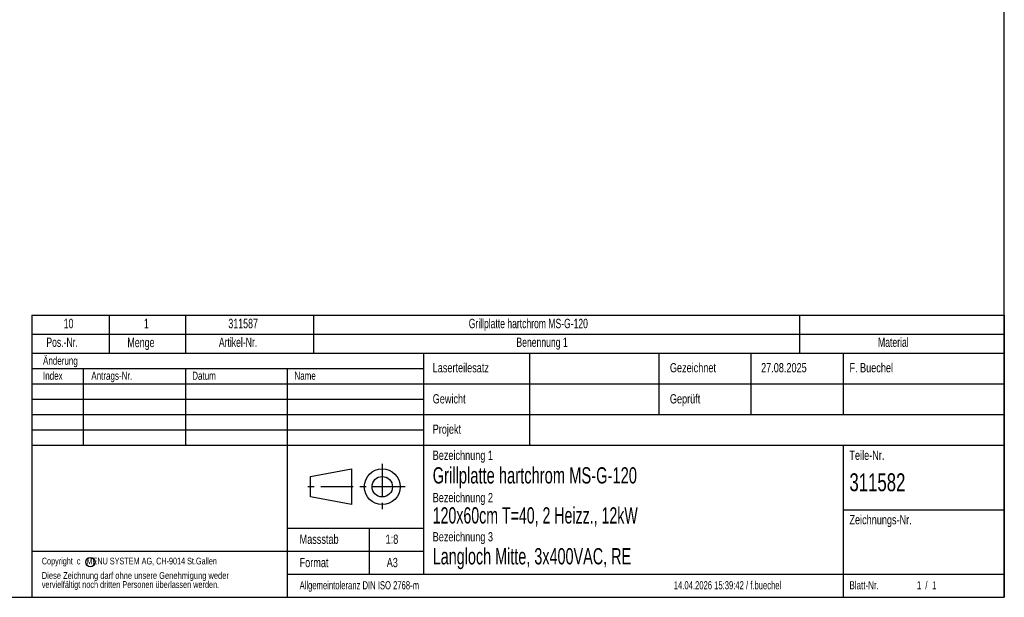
# Model space of a CAD drawing. Extents: x 38 to 3318, y 40 to 2336.
# Tile 5 of 10: x 1779 to 3318, y 40 to 943. Entities that reach past the tile are written whole.
import ezdxf
from ezdxf.enums import TextEntityAlignment as Align

# ---------------------------------------------------------------- set-up
doc = ezdxf.new("R2010")
doc.units = 0
doc.header["$LTSCALE"] = 8
doc.linetypes.add('CENTER', pattern=[10.16, 6.35, -1.27, 1.27, -1.27])
doc.layers.get('0').update_dxf_attribs({"linetype": 'CONTINUOUS'})
doc.layers.add('LAYER3', color=4, linetype='CONTINUOUS')

# ---------------------------------------------------------------- blocks, each defined once
blk = doc.blocks.new('SW_TABLEANNOTATION_0')
at = {"color": 0, "linetype": 'CONTINUOUS'}
for p, q in [((0, 29.6), (0, 0)), ((0, 29.6), (120.9, 29.6)), ((120.9, 29.6), (120.9, 0)), ((120.9, 29.6), (240, 29.6)), ((240, 29.6), (240, 0)), ((240, 29.6), (440, 29.6)), ((440, 29.6), (440, 0)), ((440, 29.6), (1200, 29.6)), ((1200, 29.6), (1200, 0)), ((1200, 29.6), (1520, 29.6)), ((1520, 29.6), (1520, 0)), ((0, 0), (0, -29.6)), ((0, 0), (120.9, 0)), ((120.9, 0), (120.9, -29.6)), ((120.9, 0), (240, 0)), ((240, 0), (240, -29.6)), ((240, 0), (440, 0)), ((440, 0), (440, -29.6)), ((440, 0), (1200, 0)), ((1200, 0), (1200, -29.6)), ((1200, 0), (1520, 0)), ((1520, 0), (1520, -29.6)), ((0, -29.6), (120.9, -29.6)), ((120.9, -29.6), (240, -29.6)), ((240, -29.6), (440, -29.6)), ((440, -29.6), (1200, -29.6)), ((1200, -29.6), (1520, -29.6))]:
    blk.add_line(p, q, dxfattribs=at)
for s, height, width, p in [('10', 14.82, 0.7, (49.5, 4.9)), ('1', 14.8, 0.7, (175, 4.9)), ('311587', 14.82, 0.7, (307, 4.9)), ('Grillplatte hartchrom MS-G-120', 14.817, 0.676667, (682.8, 4.9)), ('Pos.-Nr.', 14.4, 0.7, (22.5, -24.1)), ('Menge', 14.82, 0.7, (149.2, -24.7)), ('Artikel-Nr.', 14.4, 0.7, (292.2, -24.1)), ('Benennung 1', 14.4, 0.7, (757.3, -24.1)), ('Material', 14.4, 0.7, (1322.6, -24.1))]:
    blk.add_text(s, height=height, dxfattribs=dict(at, width=width)).set_placement(p, align=Align.BOTTOM_LEFT)

msp = doc.modelspace()

# ---------------------------------------------------------------- linework, layer by layer
at = {"color": 7, "linetype": 'CONTINUOUS'}
for p, q in [((3318.4, 40), (3318.4, 2336)), ((38.4, 40), (3318.4, 40))]:
    msp.add_line(p, q, dxfattribs=at)
at = {"color": 179, "linetype": 'CONTINUOUS'}
for p, q in [((1798.4, 421.6), (3318.4, 421.6)), ((1798.4, 421.6), (1798.4, 40)), ((2410.4, 421.6), (2410.4, 76)), ((2576, 421.6), (2576, 277.6)), ((2778.4, 421.6), (2778.4, 325.6)), ((2922.4, 421.6), (2922.4, 325.6)), ((3066.4, 421.6), (3066.4, 325.6)), ((3318.4, 421.6), (3318.4, 40)), ((1798.4, 397.6), (2410.4, 397.6)), ((1878.4, 397.6), (1878.4, 277.6)), ((2038.4, 397.6), (2038.4, 277.6)), ((2197.6, 397.6), (2197.6, 40)), ((1798.4, 373.6), (3318.4, 373.6)), ((1798.4, 349.6), (2410.4, 349.6)), ((1798.4, 325.6), (3318.4, 325.6)), ((1798.4, 301.6), (2410.4, 301.6)), ((1798.4, 277.6), (3318.4, 277.6)), ((3066.4, 277.6), (3066.4, 40)), ((2234, 228.8), (2298, 240.8)), ((2298, 240.8), (2298, 184.8)), ((2234, 196.8), (2234, 228.8)), ((2298, 184.8), (2234, 196.8)), ((3066.4, 176.8), (3318.4, 176.8)), ((2197.6, 148), (2410.4, 148)), ((2325.6, 148), (2325.6, 76)), ((1798.4, 112), (2410.4, 112)), ((2197.6, 76), (3318.4, 76)), ((1798.4, 40), (3318.4, 40))]:
    msp.add_line(p, q, dxfattribs=at)
at = {"color": 179, "linetype": 'CENTER'}
for p, q in [((2346, 248.8), (2346, 176.8)), ((2382, 212.8), (2226, 212.8))]:
    msp.add_line(p, q, dxfattribs=at)
at = {"color": 179, "linetype": 'CONTINUOUS'}
for centre, radius in [((2346, 212.8), 28), ((2346, 212.8), 16), ((1889.815, 95.026), 7.2)]:
    msp.add_circle(centre, radius, dxfattribs=at)

# ---------------------------------------------------------------- block references
msp.add_blockref('SW_TABLEANNOTATION_0', (1798.427, 451.2), dxfattribs=at)

# ---------------------------------------------------------------- texts
at = {"layer": 'LAYER3', "color": 4, "linetype": 'CONTINUOUS'}
for s, height, width, p in [('Änderung', 12.7, 0.738397, (1815.734, 399.613)), ('Laserteilesatz', 14.4272, 0.738397, (2424.881, 387.293)), ('Gezeichnet', 14.4272, 0.738397, (2795.654, 387.293)), ('27.08.2025', 14.4272, 0.738397, (2938.207, 387.293)), ('F. Buechel', 14.4272, 0.738397, (3076.316, 387.293)), ('Index', 12.7, 0.738397, (1815.734, 376.174)), ('Antrags-Nr.', 12.7, 0.738397, (1891.235, 376.174)), ('Datum', 12.7, 0.738397, (2049.003, 376.174)), ('Name', 12.7, 0.738397, (2208.776, 376.174)), ('Gewicht', 14.4272, 0.738397, (2424.881, 338.691)), ('Geprüft', 14.4272, 0.738397, (2795.654, 338.691)), ('Projekt', 14.4272, 0.738397, (2424.881, 291.324)), ('Bezeichnung 1', 14.4272, 0.738397, (2424.881, 250.445)), ('Teile-Nr.', 14.4272, 0.738397, (3076.316, 250.445)), ('Grillplatte hartchrom MS-G-120', 25.4, 0.676667, (2424.881, 210.273)), ('311582', 28, 0.7, (3076.316, 197.383)), ('Bezeichnung 2', 14.4272, 0.738397, (2424.881, 184.298)), ('120x60cm T=40, 2 Heizz., 12kW', 25.4, 0.651724, (2424.881, 147.719)), ('Zeichnungs-Nr.', 14.4272, 0.738397, (3076.316, 149.725)), ('Massstab', 14.4272, 0.738397, (2216.846, 119.259)), ('Bezeichnung 3', 14.4272, 0.738397, (2424.881, 123.074)), ('1:8', 14.4272, 0.738397, (2351.277, 119.259)), ('Langloch Mitte, 3x400VAC, RE', 25.4, 0.6625, (2424.882, 83.834)), ('Copyright  c   MENU SYSTEM AG, CH-9014 St.Gallen', 10.58333, 0.669172, (1813.839, 88.202)), ('Format', 14.4272, 0.738397, (2216.846, 82.787)), ('A3', 14.4272, 0.738397, (2353.02, 82.787)), ('Diese Zeichnung darf ohne unsere Genehmigung weder', 10.58333, 0.694093, (1813.839, 65.624)), ('vervielfältigt noch dritten Personen überlassen werden.', 10.58333, 0.704833, (1813.839, 51.513)), ('Allgemeintoleranz DIN ISO 2768-m', 12.7, 0.703784, (2216.846, 48.686)), ('14.04.2026 15:39:42 / f.buechel', 12.7, 0.702668, (2801.809, 48.686)), ('Blatt-Nr.', 12.7, 0.738397, (3076.316, 48.686)), ('1', 12.7, 0.738397, (3181.693, 48.686)), ('/', 12.7, 0.738397, (3194.875, 48.686)), ('1', 12.7, 0.738397, (3205.499, 48.686))]:
    msp.add_text(s, height=height, dxfattribs=dict(at, width=width)).set_placement(p, align=Align.BOTTOM_LEFT)

doc.saveas('drawing.dxf')
